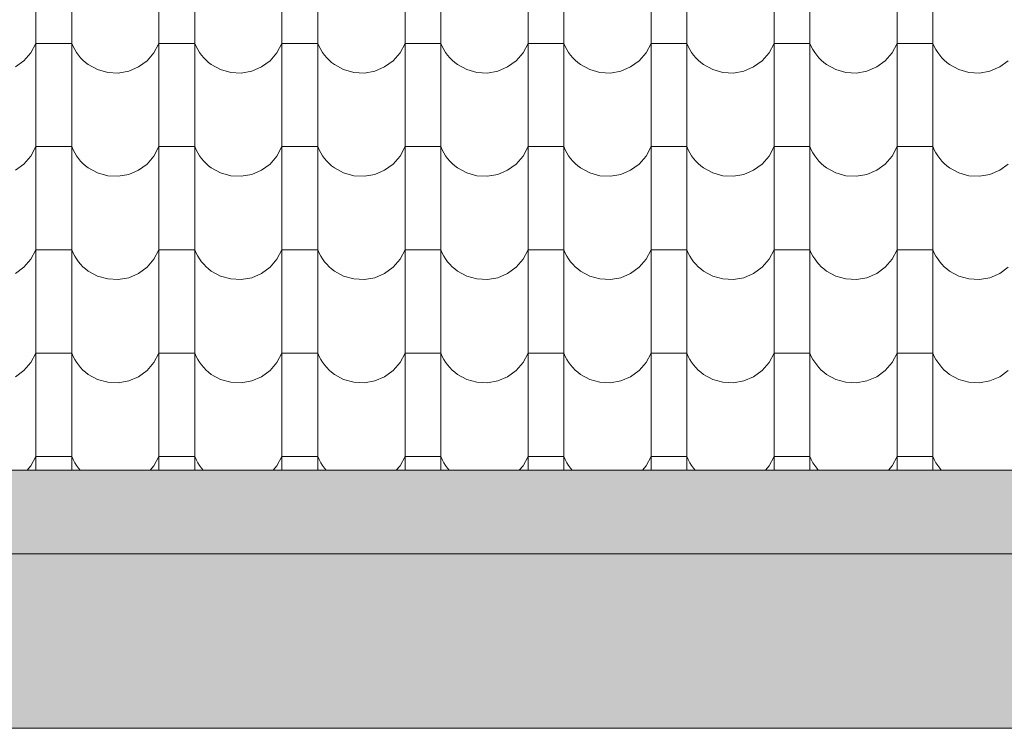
# Model space of a CAD drawing. Header units: millimetres. Extents: x -68772 to 137055, y -73300 to 19650.
# Tile 195 of 212: x 86170 to 87886, y -39255 to -38019. Entities that reach past the tile are written whole.
import ezdxf

# ---------------------------------------------------------------- set-up
doc = ezdxf.new("R2010")
doc.units = ezdxf.units.MM
doc.header["$MEASUREMENT"] = 0
doc.linetypes.add('Przerywana', pattern=[480, 240, -240])
for name, color, linetype, lineweight in [('Nowe_440-K Belki_Nr_pióra__1', 7, 'Continuous', 18), ('Nowe_810-G Ogólne_Nr_pióra__1', 7, 'Continuous', 18), ('Nowe_810-G Ogólne_Nr_pióra__22', 22, 'Continuous', 18), ('Nowe_810-G Ogólne_Nr_pióra__26', 13, 'Continuous', 18)]:
    doc.layers.add(name, color=color, linetype=linetype, lineweight=lineweight)

# ---------------------------------------------------------------- blocks, each defined once
blk = doc.blocks.new('*X46')
at = {"layer": 'Nowe_810-G Ogólne_Nr_pióra__26', "color": 13, "linetype": 'Continuous', "lineweight": 18}
for p, q in [((86197.8, -37990.5), (86197.8, -38170.6)), ((86260.2, -37990.5), (86260.2, -38170.6)), ((86412.3, -37990.5), (86412.3, -38170.6)), ((86474.7, -37990.5), (86474.7, -38170.6)), ((86626.8, -37990.5), (86626.8, -38170.6)), ((86689.2, -37990.5), (86689.2, -38170.6)), ((86841.3, -37990.5), (86841.3, -38170.6)), ((86903.7, -37990.5), (86903.7, -38170.6)), ((87055.8, -37990.5), (87055.8, -38170.6)), ((87118.2, -37990.5), (87118.2, -38170.6)), ((87270.3, -37990.5), (87270.3, -38170.6)), ((87332.7, -37990.5), (87332.7, -38170.6)), ((87484.8, -37990.5), (87484.8, -38170.6)), ((87547.2, -37990.5), (87547.2, -38170.6)), ((87699.3, -37990.5), (87699.3, -38170.6)), ((87761.7, -37990.5), (87761.7, -38170.6)), ((86189.1, -38077.1), (86197.8, -38060.8)), ((86229, -38060.8), (86197.8, -38060.8)), ((86260.2, -38060.8), (86229, -38060.8)), ((86260.2, -38060.8), (86262.6, -38066.2)), ((86262.6, -38066.2), (86265.4, -38071.5)), ((86265.4, -38071.5), (86268.5, -38076.5)), ((86403.6, -38077.1), (86412.3, -38060.8)), ((86443.5, -38060.8), (86412.3, -38060.8)), ((86474.7, -38060.8), (86443.5, -38060.8)), ((86474.7, -38060.8), (86477.1, -38066.2)), ((86477.1, -38066.2), (86479.9, -38071.5)), ((86479.9, -38071.5), (86483, -38076.5)), ((86618.1, -38077.1), (86626.8, -38060.8)), ((86658, -38060.8), (86626.8, -38060.8)), ((86689.2, -38060.8), (86658, -38060.8)), ((86689.2, -38060.8), (86691.6, -38066.2)), ((86691.6, -38066.2), (86694.4, -38071.5)), ((86694.4, -38071.5), (86697.5, -38076.5)), ((86832.6, -38077.1), (86841.3, -38060.8)), ((86872.5, -38060.8), (86841.3, -38060.8)), ((86903.7, -38060.8), (86872.5, -38060.8)), ((86903.7, -38060.8), (86906.1, -38066.2)), ((86906.1, -38066.2), (86908.9, -38071.5)), ((86908.9, -38071.5), (86912, -38076.5)), ((87047.1, -38077.1), (87055.8, -38060.8)), ((87087, -38060.8), (87055.8, -38060.8)), ((87118.2, -38060.8), (87087, -38060.8)), ((87118.2, -38060.8), (87120.6, -38066.2)), ((87120.6, -38066.2), (87123.4, -38071.5)), ((87123.4, -38071.5), (87126.5, -38076.5)), ((87261.6, -38077.1), (87270.3, -38060.8)), ((87301.5, -38060.8), (87270.3, -38060.8)), ((87332.7, -38060.8), (87301.5, -38060.8)), ((87332.7, -38060.8), (87335.1, -38066.2)), ((87335.1, -38066.2), (87337.9, -38071.5)), ((87337.9, -38071.5), (87341, -38076.5)), ((87476.1, -38077.1), (87484.8, -38060.8)), ((87516, -38060.8), (87484.8, -38060.8)), ((87547.2, -38060.8), (87516, -38060.8)), ((87547.2, -38060.8), (87549.6, -38066.2)), ((87549.6, -38066.2), (87552.4, -38071.5)), ((87552.4, -38071.5), (87555.5, -38076.5)), ((87690.6, -38077.1), (87699.3, -38060.8)), ((87730.5, -38060.8), (87699.3, -38060.8)), ((87761.7, -38060.8), (87730.5, -38060.8)), ((87761.7, -38060.8), (87764.1, -38066.2)), ((87764.1, -38066.2), (87766.9, -38071.5)), ((87766.9, -38071.5), (87770, -38076.5)), ((86177, -38091), (86189.1, -38077.1)), ((86268.5, -38076.5), (86272, -38081.3)), ((86272, -38081.3), (86275.8, -38085.8)), ((86275.8, -38085.8), (86279.9, -38090)), ((86279.9, -38090), (86284.4, -38093.9)), ((86391.5, -38091), (86403.6, -38077.1)), ((86483, -38076.5), (86486.5, -38081.3)), ((86486.5, -38081.3), (86490.3, -38085.8)), ((86490.3, -38085.8), (86494.4, -38090)), ((86494.4, -38090), (86498.9, -38093.9)), ((86606, -38091), (86618.1, -38077.1)), ((86697.5, -38076.5), (86701, -38081.3)), ((86701, -38081.3), (86704.8, -38085.8)), ((86704.8, -38085.8), (86708.9, -38090)), ((86708.9, -38090), (86713.4, -38093.9)), ((86820.5, -38091), (86832.6, -38077.1)), ((86912, -38076.5), (86915.5, -38081.3)), ((86915.5, -38081.3), (86919.3, -38085.8)), ((86919.3, -38085.8), (86923.4, -38090)), ((86923.4, -38090), (86927.9, -38093.9)), ((87035, -38091), (87047.1, -38077.1)), ((87126.5, -38076.5), (87130, -38081.3)), ((87130, -38081.3), (87133.8, -38085.8)), ((87133.8, -38085.8), (87137.9, -38090)), ((87137.9, -38090), (87142.4, -38093.9)), ((87249.5, -38091), (87261.6, -38077.1)), ((87341, -38076.5), (87344.5, -38081.3)), ((87344.5, -38081.3), (87348.3, -38085.8)), ((87348.3, -38085.8), (87352.4, -38090)), ((87352.4, -38090), (87356.9, -38093.9)), ((87464, -38091), (87476.1, -38077.1)), ((87555.5, -38076.5), (87559, -38081.3)), ((87559, -38081.3), (87562.8, -38085.8)), ((87562.8, -38085.8), (87566.9, -38090)), ((87566.9, -38090), (87571.4, -38093.9)), ((87678.5, -38091), (87690.6, -38077.1)), ((87770, -38076.5), (87773.5, -38081.3)), ((87773.5, -38081.3), (87777.3, -38085.8)), ((87777.3, -38085.8), (87781.4, -38090)), ((87781.4, -38090), (87785.9, -38093.9)), ((86162.1, -38101.9), (86177, -38091)), ((86284.4, -38093.9), (86289.1, -38097.5)), ((86289.1, -38097.5), (86305.3, -38106.4)), ((86305.3, -38106.4), (86323, -38111.4)), ((86359.6, -38109.1), (86376.6, -38101.9)), ((86376.6, -38101.9), (86391.5, -38091)), ((86498.9, -38093.9), (86503.6, -38097.5)), ((86503.6, -38097.5), (86519.8, -38106.4)), ((86519.8, -38106.4), (86537.5, -38111.4)), ((86574.1, -38109.1), (86591.1, -38101.9)), ((86591.1, -38101.9), (86606, -38091)), ((86713.4, -38093.9), (86718.1, -38097.5)), ((86718.1, -38097.5), (86734.3, -38106.4)), ((86734.3, -38106.4), (86752, -38111.4)), ((86788.6, -38109.1), (86805.6, -38101.9)), ((86805.6, -38101.9), (86820.5, -38091)), ((86927.9, -38093.9), (86932.6, -38097.5)), ((86932.6, -38097.5), (86948.8, -38106.4)), ((86948.8, -38106.4), (86966.5, -38111.4)), ((87003.1, -38109.1), (87020.1, -38101.9)), ((87020.1, -38101.9), (87035, -38091)), ((87142.4, -38093.9), (87147.1, -38097.5)), ((87147.1, -38097.5), (87163.3, -38106.4)), ((87163.3, -38106.4), (87181, -38111.4)), ((87217.6, -38109.1), (87234.6, -38101.9)), ((87234.6, -38101.9), (87249.5, -38091)), ((87356.9, -38093.9), (87361.6, -38097.5)), ((87361.6, -38097.5), (87377.8, -38106.4)), ((87377.8, -38106.4), (87395.5, -38111.4)), ((87432.1, -38109.1), (87449.1, -38101.9)), ((87449.1, -38101.9), (87464, -38091)), ((87571.4, -38093.9), (87576.1, -38097.5)), ((87576.1, -38097.5), (87592.3, -38106.4)), ((87592.3, -38106.4), (87610, -38111.4)), ((87646.6, -38109.1), (87663.6, -38101.9)), ((87663.6, -38101.9), (87678.5, -38091)), ((87785.9, -38093.9), (87790.6, -38097.5)), ((87790.6, -38097.5), (87806.8, -38106.4)), ((87806.8, -38106.4), (87824.5, -38111.4)), ((87861.1, -38109.1), (87878.1, -38101.9)), ((87878.1, -38101.9), (87893, -38091)), ((86323, -38111.4), (86341.4, -38112.4)), ((86341.4, -38112.4), (86359.6, -38109.1)), ((86537.5, -38111.4), (86555.9, -38112.4)), ((86555.9, -38112.4), (86574.1, -38109.1)), ((86752, -38111.4), (86770.4, -38112.4)), ((86770.4, -38112.4), (86788.6, -38109.1)), ((86966.5, -38111.4), (86984.9, -38112.4)), ((86984.9, -38112.4), (87003.1, -38109.1)), ((87181, -38111.4), (87199.4, -38112.4)), ((87199.4, -38112.4), (87217.6, -38109.1)), ((87395.5, -38111.4), (87413.9, -38112.4)), ((87413.9, -38112.4), (87432.1, -38109.1)), ((87610, -38111.4), (87628.4, -38112.4)), ((87628.4, -38112.4), (87646.6, -38109.1)), ((87824.5, -38111.4), (87842.9, -38112.4)), ((87842.9, -38112.4), (87861.1, -38109.1)), ((86197.8, -38170.6), (86197.8, -38350.6)), ((86260.2, -38170.6), (86260.2, -38350.6)), ((86412.3, -38170.6), (86412.3, -38350.6)), ((86474.7, -38170.6), (86474.7, -38350.6)), ((86626.8, -38170.6), (86626.8, -38350.6)), ((86689.2, -38170.6), (86689.2, -38350.6)), ((86841.3, -38170.6), (86841.3, -38350.6)), ((86903.7, -38170.6), (86903.7, -38350.6)), ((87055.8, -38170.6), (87055.8, -38350.6)), ((87118.2, -38170.6), (87118.2, -38350.6)), ((87270.3, -38170.6), (87270.3, -38350.6)), ((87332.7, -38170.6), (87332.7, -38350.6)), ((87484.8, -38170.6), (87484.8, -38350.6)), ((87547.2, -38170.6), (87547.2, -38350.6)), ((87699.3, -38170.6), (87699.3, -38350.6)), ((87761.7, -38170.6), (87761.7, -38350.6)), ((86189.1, -38257.1), (86197.8, -38240.8)), ((86229, -38240.8), (86197.8, -38240.8)), ((86260.2, -38240.8), (86229, -38240.8)), ((86260.2, -38240.8), (86262.6, -38246.3)), ((86403.6, -38257.1), (86412.3, -38240.8)), ((86443.5, -38240.8), (86412.3, -38240.8)), ((86474.7, -38240.8), (86443.5, -38240.8)), ((86474.7, -38240.8), (86477.1, -38246.3)), ((86618.1, -38257.1), (86626.8, -38240.8)), ((86658, -38240.8), (86626.8, -38240.8)), ((86689.2, -38240.8), (86658, -38240.8)), ((86689.2, -38240.8), (86691.6, -38246.3)), ((86832.6, -38257.1), (86841.3, -38240.8)), ((86872.5, -38240.8), (86841.3, -38240.8)), ((86903.7, -38240.8), (86872.5, -38240.8)), ((86903.7, -38240.8), (86906.1, -38246.3)), ((87047.1, -38257.1), (87055.8, -38240.8)), ((87087, -38240.8), (87055.8, -38240.8)), ((87118.2, -38240.8), (87087, -38240.8)), ((87118.2, -38240.8), (87120.6, -38246.3)), ((87261.6, -38257.1), (87270.3, -38240.8)), ((87301.5, -38240.8), (87270.3, -38240.8)), ((87332.7, -38240.8), (87301.5, -38240.8)), ((87332.7, -38240.8), (87335.1, -38246.3)), ((87476.1, -38257.1), (87484.8, -38240.8)), ((87516, -38240.8), (87484.8, -38240.8)), ((87547.2, -38240.8), (87516, -38240.8)), ((87547.2, -38240.8), (87549.6, -38246.3)), ((87690.6, -38257.1), (87699.3, -38240.8)), ((87730.5, -38240.8), (87699.3, -38240.8)), ((87761.7, -38240.8), (87730.5, -38240.8)), ((87761.7, -38240.8), (87764.1, -38246.3)), ((86177, -38271.1), (86189.1, -38257.1)), ((86262.6, -38246.3), (86265.4, -38251.5)), ((86265.4, -38251.5), (86268.5, -38256.5)), ((86268.5, -38256.5), (86272, -38261.3)), ((86272, -38261.3), (86275.8, -38265.8)), ((86391.5, -38271.1), (86403.6, -38257.1)), ((86477.1, -38246.3), (86479.9, -38251.5)), ((86479.9, -38251.5), (86483, -38256.5)), ((86483, -38256.5), (86486.5, -38261.3)), ((86486.5, -38261.3), (86490.3, -38265.8)), ((86606, -38271.1), (86618.1, -38257.1)), ((86691.6, -38246.3), (86694.4, -38251.5)), ((86694.4, -38251.5), (86697.5, -38256.5)), ((86697.5, -38256.5), (86701, -38261.3)), ((86701, -38261.3), (86704.8, -38265.8)), ((86820.5, -38271.1), (86832.6, -38257.1)), ((86906.1, -38246.3), (86908.9, -38251.5)), ((86908.9, -38251.5), (86912, -38256.5)), ((86912, -38256.5), (86915.5, -38261.3)), ((86915.5, -38261.3), (86919.3, -38265.8)), ((87035, -38271.1), (87047.1, -38257.1)), ((87120.6, -38246.3), (87123.4, -38251.5)), ((87123.4, -38251.5), (87126.5, -38256.5)), ((87126.5, -38256.5), (87130, -38261.3)), ((87130, -38261.3), (87133.8, -38265.8)), ((87249.5, -38271.1), (87261.6, -38257.1)), ((87335.1, -38246.3), (87337.9, -38251.5)), ((87337.9, -38251.5), (87341, -38256.5)), ((87341, -38256.5), (87344.5, -38261.3)), ((87344.5, -38261.3), (87348.3, -38265.8)), ((87464, -38271.1), (87476.1, -38257.1)), ((87549.6, -38246.3), (87552.4, -38251.5)), ((87552.4, -38251.5), (87555.5, -38256.5)), ((87555.5, -38256.5), (87559, -38261.3)), ((87559, -38261.3), (87562.8, -38265.8)), ((87678.5, -38271.1), (87690.6, -38257.1)), ((87764.1, -38246.3), (87766.9, -38251.5)), ((87766.9, -38251.5), (87770, -38256.5)), ((87770, -38256.5), (87773.5, -38261.3)), ((87773.5, -38261.3), (87777.3, -38265.8)), ((86162.1, -38281.9), (86177, -38271.1)), ((86275.8, -38265.8), (86279.9, -38270.1)), ((86279.9, -38270.1), (86284.4, -38274)), ((86284.4, -38274), (86289.1, -38277.6)), ((86289.1, -38277.6), (86305.3, -38286.5)), ((86376.6, -38281.9), (86391.5, -38271.1)), ((86490.3, -38265.8), (86494.4, -38270.1)), ((86494.4, -38270.1), (86498.9, -38274)), ((86498.9, -38274), (86503.6, -38277.6)), ((86503.6, -38277.6), (86519.8, -38286.5)), ((86591.1, -38281.9), (86606, -38271.1)), ((86704.8, -38265.8), (86708.9, -38270.1)), ((86708.9, -38270.1), (86713.4, -38274)), ((86713.4, -38274), (86718.1, -38277.6)), ((86718.1, -38277.6), (86734.3, -38286.5)), ((86805.6, -38281.9), (86820.5, -38271.1)), ((86919.3, -38265.8), (86923.4, -38270.1)), ((86923.4, -38270.1), (86927.9, -38274)), ((86927.9, -38274), (86932.6, -38277.6)), ((86932.6, -38277.6), (86948.8, -38286.5)), ((87020.1, -38281.9), (87035, -38271.1)), ((87133.8, -38265.8), (87137.9, -38270.1)), ((87137.9, -38270.1), (87142.4, -38274)), ((87142.4, -38274), (87147.1, -38277.6)), ((87147.1, -38277.6), (87163.3, -38286.5)), ((87234.6, -38281.9), (87249.5, -38271.1)), ((87348.3, -38265.8), (87352.4, -38270.1)), ((87352.4, -38270.1), (87356.9, -38274)), ((87356.9, -38274), (87361.6, -38277.6)), ((87361.6, -38277.6), (87377.8, -38286.5)), ((87449.1, -38281.9), (87464, -38271.1)), ((87562.8, -38265.8), (87566.9, -38270.1)), ((87566.9, -38270.1), (87571.4, -38274)), ((87571.4, -38274), (87576.1, -38277.6)), ((87576.1, -38277.6), (87592.3, -38286.5)), ((87663.6, -38281.9), (87678.5, -38271.1)), ((87777.3, -38265.8), (87781.4, -38270.1)), ((87781.4, -38270.1), (87785.9, -38274)), ((87785.9, -38274), (87790.6, -38277.6)), ((87790.6, -38277.6), (87806.8, -38286.5)), ((87878.1, -38281.9), (87893, -38271.1)), ((86305.3, -38286.5), (86323, -38291.5)), ((86323, -38291.5), (86341.4, -38292.4)), ((86341.4, -38292.4), (86359.6, -38289.2)), ((86359.6, -38289.2), (86376.6, -38281.9)), ((86519.8, -38286.5), (86537.5, -38291.5)), ((86537.5, -38291.5), (86555.9, -38292.4)), ((86555.9, -38292.4), (86574.1, -38289.2)), ((86574.1, -38289.2), (86591.1, -38281.9)), ((86734.3, -38286.5), (86752, -38291.5)), ((86752, -38291.5), (86770.4, -38292.4)), ((86770.4, -38292.4), (86788.6, -38289.2)), ((86788.6, -38289.2), (86805.6, -38281.9)), ((86948.8, -38286.5), (86966.5, -38291.5)), ((86966.5, -38291.5), (86984.9, -38292.4)), ((86984.9, -38292.4), (87003.1, -38289.2)), ((87003.1, -38289.2), (87020.1, -38281.9)), ((87163.3, -38286.5), (87181, -38291.5)), ((87181, -38291.5), (87199.4, -38292.4)), ((87199.4, -38292.4), (87217.6, -38289.2)), ((87217.6, -38289.2), (87234.6, -38281.9)), ((87377.8, -38286.5), (87395.5, -38291.5)), ((87395.5, -38291.5), (87413.9, -38292.4)), ((87413.9, -38292.4), (87432.1, -38289.2)), ((87432.1, -38289.2), (87449.1, -38281.9)), ((87592.3, -38286.5), (87610, -38291.5)), ((87610, -38291.5), (87628.4, -38292.4)), ((87628.4, -38292.4), (87646.6, -38289.2)), ((87646.6, -38289.2), (87663.6, -38281.9)), ((87806.8, -38286.5), (87824.5, -38291.5)), ((87824.5, -38291.5), (87842.9, -38292.4)), ((87842.9, -38292.4), (87861.1, -38289.2)), ((87861.1, -38289.2), (87878.1, -38281.9)), ((86197.8, -38350.6), (86197.8, -38530.7)), ((86260.2, -38350.6), (86260.2, -38530.7)), ((86412.3, -38350.6), (86412.3, -38530.7)), ((86474.7, -38350.6), (86474.7, -38530.7)), ((86626.8, -38350.6), (86626.8, -38530.7)), ((86689.2, -38350.6), (86689.2, -38530.7)), ((86841.3, -38350.6), (86841.3, -38530.7)), ((86903.7, -38350.6), (86903.7, -38530.7)), ((87055.8, -38350.6), (87055.8, -38530.7)), ((87118.2, -38350.6), (87118.2, -38530.7)), ((87270.3, -38350.6), (87270.3, -38530.7)), ((87332.7, -38350.6), (87332.7, -38530.7)), ((87484.8, -38350.6), (87484.8, -38530.7)), ((87547.2, -38350.6), (87547.2, -38530.7)), ((87699.3, -38350.6), (87699.3, -38530.7)), ((87761.7, -38350.6), (87761.7, -38530.7)), ((86189.1, -38437.2), (86197.8, -38420.9)), ((86229, -38420.9), (86197.8, -38420.9)), ((86260.2, -38420.9), (86229, -38420.9)), ((86260.2, -38420.9), (86262.6, -38426.3)), ((86262.6, -38426.3), (86265.4, -38431.6)), ((86265.4, -38431.6), (86268.5, -38436.6)), ((86403.6, -38437.2), (86412.3, -38420.9)), ((86443.5, -38420.9), (86412.3, -38420.9)), ((86474.7, -38420.9), (86443.5, -38420.9)), ((86474.7, -38420.9), (86477.1, -38426.3)), ((86477.1, -38426.3), (86479.9, -38431.6)), ((86479.9, -38431.6), (86483, -38436.6)), ((86618.1, -38437.2), (86626.8, -38420.9)), ((86658, -38420.9), (86626.8, -38420.9)), ((86689.2, -38420.9), (86658, -38420.9)), ((86689.2, -38420.9), (86691.6, -38426.3)), ((86691.6, -38426.3), (86694.4, -38431.6)), ((86694.4, -38431.6), (86697.5, -38436.6)), ((86832.6, -38437.2), (86841.3, -38420.9)), ((86872.5, -38420.9), (86841.3, -38420.9)), ((86903.7, -38420.9), (86872.5, -38420.9)), ((86903.7, -38420.9), (86906.1, -38426.3)), ((86906.1, -38426.3), (86908.9, -38431.6)), ((86908.9, -38431.6), (86912, -38436.6)), ((87047.1, -38437.2), (87055.8, -38420.9)), ((87087, -38420.9), (87055.8, -38420.9)), ((87118.2, -38420.9), (87087, -38420.9)), ((87118.2, -38420.9), (87120.6, -38426.3)), ((87120.6, -38426.3), (87123.4, -38431.6)), ((87123.4, -38431.6), (87126.5, -38436.6)), ((87261.6, -38437.2), (87270.3, -38420.9)), ((87301.5, -38420.9), (87270.3, -38420.9)), ((87332.7, -38420.9), (87301.5, -38420.9)), ((87332.7, -38420.9), (87335.1, -38426.3)), ((87335.1, -38426.3), (87337.9, -38431.6)), ((87337.9, -38431.6), (87341, -38436.6)), ((87476.1, -38437.2), (87484.8, -38420.9)), ((87516, -38420.9), (87484.8, -38420.9)), ((87547.2, -38420.9), (87516, -38420.9)), ((87547.2, -38420.9), (87549.6, -38426.3)), ((87549.6, -38426.3), (87552.4, -38431.6)), ((87552.4, -38431.6), (87555.5, -38436.6)), ((87690.6, -38437.2), (87699.3, -38420.9)), ((87730.5, -38420.9), (87699.3, -38420.9)), ((87761.7, -38420.9), (87730.5, -38420.9)), ((87761.7, -38420.9), (87764.1, -38426.3)), ((87764.1, -38426.3), (87766.9, -38431.6)), ((87766.9, -38431.6), (87770, -38436.6)), ((86177, -38451.1), (86189.1, -38437.2)), ((86268.5, -38436.6), (86272, -38441.4)), ((86272, -38441.4), (86275.8, -38445.9)), ((86275.8, -38445.9), (86279.9, -38450.1)), ((86279.9, -38450.1), (86284.4, -38454)), ((86391.5, -38451.1), (86403.6, -38437.2)), ((86483, -38436.6), (86486.5, -38441.4)), ((86486.5, -38441.4), (86490.3, -38445.9)), ((86490.3, -38445.9), (86494.4, -38450.1)), ((86494.4, -38450.1), (86498.9, -38454)), ((86606, -38451.1), (86618.1, -38437.2)), ((86697.5, -38436.6), (86701, -38441.4)), ((86701, -38441.4), (86704.8, -38445.9)), ((86704.8, -38445.9), (86708.9, -38450.1)), ((86708.9, -38450.1), (86713.4, -38454)), ((86820.5, -38451.1), (86832.6, -38437.2)), ((86912, -38436.6), (86915.5, -38441.4)), ((86915.5, -38441.4), (86919.3, -38445.9)), ((86919.3, -38445.9), (86923.4, -38450.1)), ((86923.4, -38450.1), (86927.9, -38454)), ((87035, -38451.1), (87047.1, -38437.2)), ((87126.5, -38436.6), (87130, -38441.4)), ((87130, -38441.4), (87133.8, -38445.9)), ((87133.8, -38445.9), (87137.9, -38450.1)), ((87137.9, -38450.1), (87142.4, -38454)), ((87249.5, -38451.1), (87261.6, -38437.2)), ((87341, -38436.6), (87344.5, -38441.4)), ((87344.5, -38441.4), (87348.3, -38445.9)), ((87348.3, -38445.9), (87352.4, -38450.1)), ((87352.4, -38450.1), (87356.9, -38454)), ((87464, -38451.1), (87476.1, -38437.2)), ((87555.5, -38436.6), (87559, -38441.4)), ((87559, -38441.4), (87562.8, -38445.9)), ((87562.8, -38445.9), (87566.9, -38450.1)), ((87566.9, -38450.1), (87571.4, -38454)), ((87678.5, -38451.1), (87690.6, -38437.2)), ((87770, -38436.6), (87773.5, -38441.4)), ((87773.5, -38441.4), (87777.3, -38445.9)), ((87777.3, -38445.9), (87781.4, -38450.1)), ((87781.4, -38450.1), (87785.9, -38454)), ((86162.1, -38462), (86177, -38451.1)), ((86284.4, -38454), (86289.1, -38457.6)), ((86289.1, -38457.6), (86305.3, -38466.5)), ((86305.3, -38466.5), (86323, -38471.5)), ((86359.6, -38469.2), (86376.6, -38462)), ((86376.6, -38462), (86391.5, -38451.1)), ((86498.9, -38454), (86503.6, -38457.6)), ((86503.6, -38457.6), (86519.8, -38466.5)), ((86519.8, -38466.5), (86537.5, -38471.5)), ((86574.1, -38469.2), (86591.1, -38462)), ((86591.1, -38462), (86606, -38451.1)), ((86713.4, -38454), (86718.1, -38457.6)), ((86718.1, -38457.6), (86734.3, -38466.5)), ((86734.3, -38466.5), (86752, -38471.5)), ((86788.6, -38469.2), (86805.6, -38462)), ((86805.6, -38462), (86820.5, -38451.1)), ((86927.9, -38454), (86932.6, -38457.6)), ((86932.6, -38457.6), (86948.8, -38466.5)), ((86948.8, -38466.5), (86966.5, -38471.5)), ((87003.1, -38469.2), (87020.1, -38462)), ((87020.1, -38462), (87035, -38451.1)), ((87142.4, -38454), (87147.1, -38457.6)), ((87147.1, -38457.6), (87163.3, -38466.5)), ((87163.3, -38466.5), (87181, -38471.5)), ((87217.6, -38469.2), (87234.6, -38462)), ((87234.6, -38462), (87249.5, -38451.1)), ((87356.9, -38454), (87361.6, -38457.6)), ((87361.6, -38457.6), (87377.8, -38466.5)), ((87377.8, -38466.5), (87395.5, -38471.5)), ((87432.1, -38469.2), (87449.1, -38462)), ((87449.1, -38462), (87464, -38451.1)), ((87571.4, -38454), (87576.1, -38457.6)), ((87576.1, -38457.6), (87592.3, -38466.5)), ((87592.3, -38466.5), (87610, -38471.5)), ((87646.6, -38469.2), (87663.6, -38462)), ((87663.6, -38462), (87678.5, -38451.1)), ((87785.9, -38454), (87790.6, -38457.6)), ((87790.6, -38457.6), (87806.8, -38466.5)), ((87806.8, -38466.5), (87824.5, -38471.5)), ((87861.1, -38469.2), (87878.1, -38462)), ((87878.1, -38462), (87893, -38451.1)), ((86323, -38471.5), (86341.4, -38472.5)), ((86341.4, -38472.5), (86359.6, -38469.2)), ((86537.5, -38471.5), (86555.9, -38472.5)), ((86555.9, -38472.5), (86574.1, -38469.2)), ((86752, -38471.5), (86770.4, -38472.5)), ((86770.4, -38472.5), (86788.6, -38469.2)), ((86966.5, -38471.5), (86984.9, -38472.5)), ((86984.9, -38472.5), (87003.1, -38469.2)), ((87181, -38471.5), (87199.4, -38472.5)), ((87199.4, -38472.5), (87217.6, -38469.2)), ((87395.5, -38471.5), (87413.9, -38472.5)), ((87413.9, -38472.5), (87432.1, -38469.2)), ((87610, -38471.5), (87628.4, -38472.5)), ((87628.4, -38472.5), (87646.6, -38469.2)), ((87824.5, -38471.5), (87842.9, -38472.5)), ((87842.9, -38472.5), (87861.1, -38469.2)), ((86197.8, -38530.7), (86197.8, -38710.8)), ((86260.2, -38530.7), (86260.2, -38710.8)), ((86412.3, -38530.7), (86412.3, -38710.8)), ((86474.7, -38530.7), (86474.7, -38710.8)), ((86626.8, -38530.7), (86626.8, -38710.8)), ((86689.2, -38530.7), (86689.2, -38710.8)), ((86841.3, -38530.7), (86841.3, -38710.8)), ((86903.7, -38530.7), (86903.7, -38710.8)), ((87055.8, -38530.7), (87055.8, -38710.8)), ((87118.2, -38530.7), (87118.2, -38710.8)), ((87270.3, -38530.7), (87270.3, -38710.8)), ((87332.7, -38530.7), (87332.7, -38710.8)), ((87484.8, -38530.7), (87484.8, -38710.8)), ((87547.2, -38530.7), (87547.2, -38710.8)), ((87699.3, -38530.7), (87699.3, -38710.8)), ((87761.7, -38530.7), (87761.7, -38710.8)), ((86189.1, -38617.2), (86197.8, -38600.9)), ((86229, -38600.9), (86197.8, -38600.9)), ((86260.2, -38600.9), (86229, -38600.9)), ((86260.2, -38600.9), (86262.6, -38606.4)), ((86403.6, -38617.2), (86412.3, -38600.9)), ((86443.5, -38600.9), (86412.3, -38600.9)), ((86474.7, -38600.9), (86443.5, -38600.9)), ((86474.7, -38600.9), (86477.1, -38606.4)), ((86618.1, -38617.2), (86626.8, -38600.9)), ((86658, -38600.9), (86626.8, -38600.9)), ((86689.2, -38600.9), (86658, -38600.9)), ((86689.2, -38600.9), (86691.6, -38606.4)), ((86832.6, -38617.2), (86841.3, -38600.9)), ((86872.5, -38600.9), (86841.3, -38600.9)), ((86903.7, -38600.9), (86872.5, -38600.9)), ((86903.7, -38600.9), (86906.1, -38606.4)), ((87047.1, -38617.2), (87055.8, -38600.9)), ((87087, -38600.9), (87055.8, -38600.9)), ((87118.2, -38600.9), (87087, -38600.9)), ((87118.2, -38600.9), (87120.6, -38606.4)), ((87261.6, -38617.2), (87270.3, -38600.9)), ((87301.5, -38600.9), (87270.3, -38600.9)), ((87332.7, -38600.9), (87301.5, -38600.9)), ((87332.7, -38600.9), (87335.1, -38606.4)), ((87476.1, -38617.2), (87484.8, -38600.9)), ((87516, -38600.9), (87484.8, -38600.9)), ((87547.2, -38600.9), (87516, -38600.9)), ((87547.2, -38600.9), (87549.6, -38606.4)), ((87690.6, -38617.2), (87699.3, -38600.9)), ((87730.5, -38600.9), (87699.3, -38600.9)), ((87761.7, -38600.9), (87730.5, -38600.9)), ((87761.7, -38600.9), (87764.1, -38606.4)), ((86177, -38631.2), (86189.1, -38617.2)), ((86262.6, -38606.4), (86265.4, -38611.6)), ((86265.4, -38611.6), (86268.5, -38616.6)), ((86268.5, -38616.6), (86272, -38621.4)), ((86272, -38621.4), (86275.8, -38625.9)), ((86391.5, -38631.2), (86403.6, -38617.2)), ((86477.1, -38606.4), (86479.9, -38611.6)), ((86479.9, -38611.6), (86483, -38616.6)), ((86483, -38616.6), (86486.5, -38621.4)), ((86486.5, -38621.4), (86490.3, -38625.9)), ((86606, -38631.2), (86618.1, -38617.2)), ((86691.6, -38606.4), (86694.4, -38611.6)), ((86694.4, -38611.6), (86697.5, -38616.6)), ((86697.5, -38616.6), (86701, -38621.4)), ((86701, -38621.4), (86704.8, -38625.9)), ((86820.5, -38631.2), (86832.6, -38617.2)), ((86906.1, -38606.4), (86908.9, -38611.6)), ((86908.9, -38611.6), (86912, -38616.6)), ((86912, -38616.6), (86915.5, -38621.4)), ((86915.5, -38621.4), (86919.3, -38625.9)), ((87035, -38631.2), (87047.1, -38617.2)), ((87120.6, -38606.4), (87123.4, -38611.6)), ((87123.4, -38611.6), (87126.5, -38616.6)), ((87126.5, -38616.6), (87130, -38621.4)), ((87130, -38621.4), (87133.8, -38625.9)), ((87249.5, -38631.2), (87261.6, -38617.2)), ((87335.1, -38606.4), (87337.9, -38611.6)), ((87337.9, -38611.6), (87341, -38616.6)), ((87341, -38616.6), (87344.5, -38621.4)), ((87344.5, -38621.4), (87348.3, -38625.9)), ((87464, -38631.2), (87476.1, -38617.2)), ((87549.6, -38606.4), (87552.4, -38611.6)), ((87552.4, -38611.6), (87555.5, -38616.6)), ((87555.5, -38616.6), (87559, -38621.4)), ((87559, -38621.4), (87562.8, -38625.9)), ((87678.5, -38631.2), (87690.6, -38617.2)), ((87764.1, -38606.4), (87766.9, -38611.6)), ((87766.9, -38611.6), (87770, -38616.6)), ((87770, -38616.6), (87773.5, -38621.4)), ((87773.5, -38621.4), (87777.3, -38625.9)), ((86162.1, -38642), (86177, -38631.2)), ((86275.8, -38625.9), (86279.9, -38630.2)), ((86279.9, -38630.2), (86284.4, -38634.1)), ((86284.4, -38634.1), (86289.1, -38637.7)), ((86289.1, -38637.7), (86305.3, -38646.6)), ((86376.6, -38642), (86391.5, -38631.2)), ((86490.3, -38625.9), (86494.4, -38630.2)), ((86494.4, -38630.2), (86498.9, -38634.1)), ((86498.9, -38634.1), (86503.6, -38637.7)), ((86503.6, -38637.7), (86519.8, -38646.6)), ((86591.1, -38642), (86606, -38631.2)), ((86704.8, -38625.9), (86708.9, -38630.2)), ((86708.9, -38630.2), (86713.4, -38634.1)), ((86713.4, -38634.1), (86718.1, -38637.7)), ((86718.1, -38637.7), (86734.3, -38646.6)), ((86805.6, -38642), (86820.5, -38631.2)), ((86919.3, -38625.9), (86923.4, -38630.2)), ((86923.4, -38630.2), (86927.9, -38634.1)), ((86927.9, -38634.1), (86932.6, -38637.7)), ((86932.6, -38637.7), (86948.8, -38646.6)), ((87020.1, -38642), (87035, -38631.2)), ((87133.8, -38625.9), (87137.9, -38630.2)), ((87137.9, -38630.2), (87142.4, -38634.1)), ((87142.4, -38634.1), (87147.1, -38637.7)), ((87147.1, -38637.7), (87163.3, -38646.6)), ((87234.6, -38642), (87249.5, -38631.2)), ((87348.3, -38625.9), (87352.4, -38630.2)), ((87352.4, -38630.2), (87356.9, -38634.1)), ((87356.9, -38634.1), (87361.6, -38637.7)), ((87361.6, -38637.7), (87377.8, -38646.6)), ((87449.1, -38642), (87464, -38631.2)), ((87562.8, -38625.9), (87566.9, -38630.2)), ((87566.9, -38630.2), (87571.4, -38634.1)), ((87571.4, -38634.1), (87576.1, -38637.7)), ((87576.1, -38637.7), (87592.3, -38646.6)), ((87663.6, -38642), (87678.5, -38631.2)), ((87777.3, -38625.9), (87781.4, -38630.2)), ((87781.4, -38630.2), (87785.9, -38634.1)), ((87785.9, -38634.1), (87790.6, -38637.7)), ((87790.6, -38637.7), (87806.8, -38646.6)), ((87878.1, -38642), (87893, -38631.2)), ((86305.3, -38646.6), (86323, -38651.6)), ((86323, -38651.6), (86341.4, -38652.5)), ((86341.4, -38652.5), (86359.6, -38649.3)), ((86359.6, -38649.3), (86376.6, -38642)), ((86519.8, -38646.6), (86537.5, -38651.6)), ((86537.5, -38651.6), (86555.9, -38652.5)), ((86555.9, -38652.5), (86574.1, -38649.3)), ((86574.1, -38649.3), (86591.1, -38642)), ((86734.3, -38646.6), (86752, -38651.6)), ((86752, -38651.6), (86770.4, -38652.5)), ((86770.4, -38652.5), (86788.6, -38649.3)), ((86788.6, -38649.3), (86805.6, -38642)), ((86948.8, -38646.6), (86966.5, -38651.6)), ((86966.5, -38651.6), (86984.9, -38652.5)), ((86984.9, -38652.5), (87003.1, -38649.3)), ((87003.1, -38649.3), (87020.1, -38642)), ((87163.3, -38646.6), (87181, -38651.6)), ((87181, -38651.6), (87199.4, -38652.5)), ((87199.4, -38652.5), (87217.6, -38649.3)), ((87217.6, -38649.3), (87234.6, -38642)), ((87377.8, -38646.6), (87395.5, -38651.6)), ((87395.5, -38651.6), (87413.9, -38652.5)), ((87413.9, -38652.5), (87432.1, -38649.3)), ((87432.1, -38649.3), (87449.1, -38642)), ((87592.3, -38646.6), (87610, -38651.6)), ((87610, -38651.6), (87628.4, -38652.5)), ((87628.4, -38652.5), (87646.6, -38649.3)), ((87646.6, -38649.3), (87663.6, -38642)), ((87806.8, -38646.6), (87824.5, -38651.6)), ((87824.5, -38651.6), (87842.9, -38652.5)), ((87842.9, -38652.5), (87861.1, -38649.3)), ((87861.1, -38649.3), (87878.1, -38642)), ((86197.8, -38710.8), (86197.8, -38804.8)), ((86260.2, -38710.8), (86260.2, -38804.8)), ((86412.3, -38710.8), (86412.3, -38804.8)), ((86474.7, -38710.8), (86474.7, -38804.8)), ((86626.8, -38710.8), (86626.8, -38804.8)), ((86689.2, -38710.8), (86689.2, -38804.8)), ((86841.3, -38710.8), (86841.3, -38804.8)), ((86903.7, -38710.8), (86903.7, -38804.8)), ((87055.8, -38710.8), (87055.8, -38804.8)), ((87118.2, -38710.8), (87118.2, -38804.8)), ((87270.3, -38710.8), (87270.3, -38804.8)), ((87332.7, -38710.8), (87332.7, -38804.8)), ((87484.8, -38710.8), (87484.8, -38804.8)), ((87547.2, -38710.8), (87547.2, -38804.8)), ((87699.3, -38710.8), (87699.3, -38804.8)), ((87761.7, -38710.8), (87761.7, -38804.8)), ((86189.1, -38797.3), (86197.8, -38781)), ((86229, -38781), (86197.8, -38781)), ((86260.2, -38781), (86229, -38781)), ((86260.2, -38781), (86262.6, -38786.4)), ((86262.6, -38786.4), (86265.4, -38791.7)), ((86265.4, -38791.7), (86268.5, -38796.7)), ((86403.6, -38797.3), (86412.3, -38781)), ((86443.5, -38781), (86412.3, -38781)), ((86474.7, -38781), (86443.5, -38781)), ((86474.7, -38781), (86477.1, -38786.4)), ((86477.1, -38786.4), (86479.9, -38791.7)), ((86479.9, -38791.7), (86483, -38796.7)), ((86618.1, -38797.3), (86626.8, -38781)), ((86658, -38781), (86626.8, -38781)), ((86689.2, -38781), (86658, -38781)), ((86689.2, -38781), (86691.6, -38786.4)), ((86691.6, -38786.4), (86694.4, -38791.7)), ((86694.4, -38791.7), (86697.5, -38796.7)), ((86832.6, -38797.3), (86841.3, -38781)), ((86872.5, -38781), (86841.3, -38781)), ((86903.7, -38781), (86872.5, -38781)), ((86903.7, -38781), (86906.1, -38786.4)), ((86906.1, -38786.4), (86908.9, -38791.7)), ((86908.9, -38791.7), (86912, -38796.7)), ((87047.1, -38797.3), (87055.8, -38781)), ((87087, -38781), (87055.8, -38781)), ((87118.2, -38781), (87087, -38781)), ((87118.2, -38781), (87120.6, -38786.4)), ((87120.6, -38786.4), (87123.4, -38791.7)), ((87123.4, -38791.7), (87126.5, -38796.7)), ((87261.6, -38797.3), (87270.3, -38781)), ((87301.5, -38781), (87270.3, -38781)), ((87332.7, -38781), (87301.5, -38781)), ((87332.7, -38781), (87335.1, -38786.4)), ((87335.1, -38786.4), (87337.9, -38791.7)), ((87337.9, -38791.7), (87341, -38796.7)), ((87476.1, -38797.3), (87484.8, -38781)), ((87516, -38781), (87484.8, -38781)), ((87547.2, -38781), (87516, -38781)), ((87547.2, -38781), (87549.6, -38786.4)), ((87549.6, -38786.4), (87552.4, -38791.7)), ((87552.4, -38791.7), (87555.5, -38796.7)), ((87690.6, -38797.3), (87699.3, -38781)), ((87730.5, -38781), (87699.3, -38781)), ((87761.7, -38781), (87730.5, -38781)), ((87761.7, -38781), (87764.1, -38786.4)), ((87764.1, -38786.4), (87766.9, -38791.7)), ((87766.9, -38791.7), (87770, -38796.7)), ((86182.6, -38804.8), (86189.1, -38797.3)), ((86268.5, -38796.7), (86272, -38801.5)), ((86272, -38801.5), (86274.8, -38804.8)), ((86397.1, -38804.8), (86403.6, -38797.3)), ((86483, -38796.7), (86486.5, -38801.5)), ((86486.5, -38801.5), (86489.3, -38804.8)), ((86611.6, -38804.8), (86618.1, -38797.3)), ((86697.5, -38796.7), (86701, -38801.5)), ((86701, -38801.5), (86703.8, -38804.8)), ((86826.1, -38804.8), (86832.6, -38797.3)), ((86912, -38796.7), (86915.5, -38801.5)), ((86915.5, -38801.5), (86918.3, -38804.8)), ((87040.6, -38804.8), (87047.1, -38797.3)), ((87126.5, -38796.7), (87130, -38801.5)), ((87130, -38801.5), (87132.8, -38804.8)), ((87255.1, -38804.8), (87261.6, -38797.3)), ((87341, -38796.7), (87344.5, -38801.5)), ((87344.5, -38801.5), (87347.3, -38804.8)), ((87469.6, -38804.8), (87476.1, -38797.3)), ((87555.5, -38796.7), (87559, -38801.5)), ((87559, -38801.5), (87561.8, -38804.8)), ((87684.1, -38804.8), (87690.6, -38797.3)), ((87770, -38796.7), (87773.5, -38801.5)), ((87773.5, -38801.5), (87776.3, -38804.8))]:
    blk.add_line(p, q, dxfattribs=at)
blk = doc.blocks.new('Wypełnienie_1', base_point=(0, 2000))
at = {"layer": 'Nowe_810-G Ogólne_Nr_pióra__1', "color": 7, "linetype": 'Continuous', "lineweight": 18}
blk.add_line((89655.6, -38804.8), (67404.2, -38804.8), dxfattribs=at)
at = {"layer": 'Nowe_810-G Ogólne_Nr_pióra__26', "color": 13, "linetype": 'Continuous', "lineweight": 18}
blk.add_blockref('*X46', (0, 0), dxfattribs=at)

msp = doc.modelspace()

# ---------------------------------------------------------------- hatches: boundary and pattern name
at = {"layer": 'Nowe_810-G Ogólne_Nr_pióra__22', "linetype": 'Continuous', "lineweight": 18}
msp.add_hatch(color=22, dxfattribs=at).paths.add_polyline_path([(67346.3, -39254.8), (67353.6, -38804.8), (89655.6, -38804.8), (89655.6, -39254.8)])

# ---------------------------------------------------------------- linework, layer by layer
at = {"layer": 'Nowe_440-K Belki_Nr_pióra__1', "color": 7, "linetype": 'Continuous', "lineweight": 18}
for p, q in [((89655.6, -38804.8), (67346.3, -38804.8)), ((89655.6, -38950.5), (67346.3, -38950.5)), ((89655.6, -39254.8), (67346.3, -39254.8))]:
    msp.add_line(p, q, dxfattribs=at)
at = {"layer": 'Nowe_810-G Ogólne_Nr_pióra__1', "color": 7, "linetype": 'Przerywana', "lineweight": 18, "flags": 128}
msp.add_lwpolyline([(67346.3, -39254.8), (67353.6, -38804.8), (89655.6, -38804.8), (89655.6, -39254.8)], close=True, dxfattribs=at)

# ---------------------------------------------------------------- block references
at = {"layer": 'Nowe_810-G Ogólne_Nr_pióra__26', "color": 13, "linetype": 'Continuous', "lineweight": 18}
msp.add_blockref('Wypełnienie_1', (0, 2000), dxfattribs=at)

doc.saveas('drawing.dxf')
